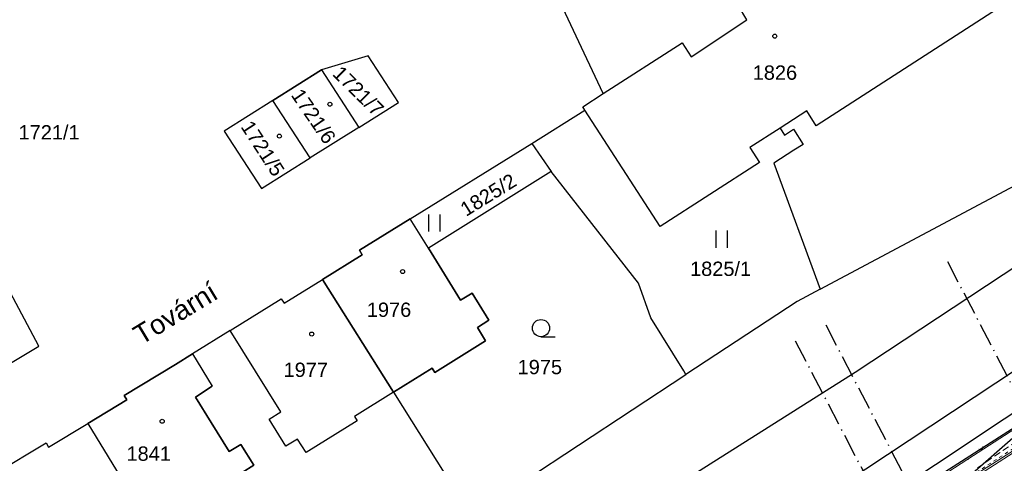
# Model space of a CAD drawing. Header units: metres. Extents: x -535942 to -530626, y -1087729 to -1086275.
# Tile 40 of 247: x -534435 to -534349, y -1086900 to -1086862. Entities that reach past the tile are written whole.
import ezdxf
from ezdxf.enums import TextEntityAlignment as Align

# ---------------------------------------------------------------- set-up
doc = ezdxf.new("R2010")
doc.units = ezdxf.units.M
for name, pattern in [('C_1', [0.6, 0.3, -0.3]), ('C_2', [0.9, 0.6, -0.3]), ('Čerchovaná 20mm', [3000, 2000, -500, 0, -500])]:
    doc.linetypes.add(name, pattern=pattern)
for name, color, linetype in [('18', 7, 'Continuous'), ('2', 7, 'Continuous'), ('23', 7, 'Continuous'), ('25', 7, 'Continuous'), ('_blok katastr', 7, 'Continuous'), ('_blok SS sítě', 7, 'Continuous'), ('_blok zaměření - nové', 7, 'Continuous'), ('_základy', 7, 'Continuous')]:
    doc.layers.add(name, color=color, linetype=linetype)
doc.layers.add('AG plyn', color=251, linetype='G_POTR_632_PN', lineweight=13)
doc.layers.add('AG silno NN', color=251, linetype='G_VED_660_PN', lineweight=13)
doc.layers.add('AG_revizni oblacek', color=111, linetype='Continuous', plot=False)
for name, color, linetype, true_color in [('BT_BPEJ', 7, 'Continuous', 0x7fffff), ('BT_hranice_parcel', 7, 'Continuous', 0x007f00), ('BT_mapove_znacky', 7, 'Continuous', 0x007f00), ('BT_prvky_mapy', 7, 'Continuous', 0x007f00), ('BT_text_parcel', 7, 'Continuous', 0x007f00), ('BT_vnitrni_kresby', 7, 'Continuous', 0x007f00)]:
    doc.layers.add(name, color=color, linetype=linetype, true_color=true_color)
doc.layers.add('BT_hranice_budov', color=7, linetype='Continuous', lineweight=30, true_color=0x007f00)
doc.styles.add('BT_text_mapy_m', font='arial.ttf', dxfattribs={"height": 5})
doc.styles.add('PM-Poznámka', font='ARIALN.TTF', dxfattribs={"width": 0.8})
doc.linetypes.add('G_POTR_632_PN', pattern='A,0.5,-1,2,-6.5,[13,hpfmlin.shx,S=1,R=0,X=0,Y=0],-6.5,2,-1,0.5', length=20)
doc.linetypes.add('G_VED_660_PN', pattern='A,0.5,-1,2,-6.5,[28,hpfmlin.shx,S=1,R=0,X=0,Y=0],-6.5,2,-1,0.5', length=20)
doc.dimstyles.new('RP_Poznámkový', dxfattribs={"dimscale": 0, "dimtxt": 2, "dimasz": 2, "dimexe": 0, "dimexo": 5, "dimgap": 0.5, "dimtad": 1, "dimzin": 1, "dimtxsty": 'PM-Poznámka', "dimblk": 'ARCHTICK', "dimcen": 2.5, "dimclrd": 256, "dimclre": 256, "dimclrt": 256, "dimadec": 5, "dimazin": 0, "dimtm": 1e-09, "dimtfac": 1, "dimtmove": 1, "dimatfit": 3, "dimldrblk": 'CLOSEDBLANK', "dimfxl": 10, "dimfxlon": 1, "dimtfill": 1, "dimlwd": 13, "dimlwe": 13, "dimarcsym": 0})

# ---------------------------------------------------------------- blocks, each defined once
blk = doc.blocks.new('BT_symbol_304')
at = {"layer": 'BT_mapove_znacky', "lineweight": -3}
blk.add_line((0, 0), (1.25, 0), dxfattribs=at)
blk.add_circle((0, 0.75), 0.75, dxfattribs=at)
blk = doc.blocks.new('BT_symbol_306')
at = {"layer": 'BT_mapove_znacky', "lineweight": -3}
for p, q in [((-0.5, 0), (-0.5, 1.5)), ((0.5, 0), (0.5, 1.5))]:
    blk.add_line(p, q, dxfattribs=at)
blk = doc.blocks.new('BT_symbol_404')
at = {"layer": 'BT_mapove_znacky', "lineweight": -3}
blk.add_circle((0, 0), 0.175, dxfattribs=at)
blk = doc.blocks.new('_KATASTR')
at = {"layer": 'BT_BPEJ', "lineweight": -3}
blk.add_lwpolyline([(-534567.99, -1086985.9), (-534456, -1086953), (-534436.78, -1086944.4), (-534394.5, -1086925.5), (-534377.62, -1086916.03), (-534353.5, -1086902.5), (-534344.98, -1086895.04), (-534338.35, -1086889.24), (-534337.5, -1086888.5), (-534101, -1086732), (-533977.7, -1086657.11), (-533966, -1086650), (-533802, -1086557.5)], dxfattribs=at)
at = {"layer": 'BT_hranice_budov', "lineweight": -3}
for points in [[(-534377.47, -1086863.61), (-534376.69, -1086864.85), (-534371.8, -1086861.61), (-534372.55, -1086860.38), (-534355.75, -1086849.58), (-534349, -1086860.06), (-534365.75, -1086870.87), (-534366.58, -1086869.58), (-534368.91, -1086871.08), (-534371.54, -1086872.78), (-534370.71, -1086874.07), (-534379.4, -1086879.67), (-534385.97, -1086869.52), (-534386.17, -1086869.21), (-534384.37, -1086868.05), (-534377.47, -1086863.61)], [(-534413.27, -1086868.66), (-534409.01, -1086865.98), (-534405.75, -1086871.02), (-534410.01, -1086873.69)], [(-534414.27, -1086876.37), (-534410.01, -1086873.69), (-534413.27, -1086868.66), (-534417.53, -1086871.34), (-534414.27, -1086876.37)], [(-534402.73, -1086894.16), (-534399.34, -1086892.06), (-534399.1, -1086892.44), (-534394.66, -1086889.68), (-534395.38, -1086888.51), (-534394.37, -1086887.88), (-534395.83, -1086885.51), (-534396.85, -1086886.13), (-534399.67, -1086881.56), (-534401.25, -1086879.01), (-534405.69, -1086881.76), (-534405.46, -1086882.15), (-534408.94, -1086884.31)], [(-534412.53, -1086886), (-534412.29, -1086886.38), (-534408.94, -1086884.31), (-534402.73, -1086894.16), (-534406.13, -1086896.28), (-534405.9, -1086896.67), (-534410.37, -1086899.45), (-534411.11, -1086898.26), (-534412.12, -1086898.89), (-534413.59, -1086896.52), (-534412.58, -1086895.89), (-534416.99, -1086888.77), (-534412.53, -1086886)], [(-534429.46, -1086896.9), (-534426.05, -1086894.84), (-534426.28, -1086894.45), (-534421.79, -1086891.74), (-534420.29, -1086890.81), (-534418.58, -1086893.63), (-534420.03, -1086894.59), (-534418.65, -1086896.82), (-534417.08, -1086899.36), (-534416.06, -1086898.73), (-534414.94, -1086900.55), (-534415.95, -1086901.18), (-534415.2, -1086902.4), (-534419.72, -1086905.14), (-534419.95, -1086904.76), (-534423.38, -1086906.84)], [(-534433.11, -1086898.58), (-534432.88, -1086898.96), (-534429.46, -1086896.9), (-534423.38, -1086906.84), (-534426.82, -1086908.93), (-534426.58, -1086909.31), (-534431.09, -1086912.05), (-534435.57, -1086904.63), (-534437.59, -1086901.28), (-534433.11, -1086898.58)]]:
    blk.add_lwpolyline(points, dxfattribs=at)
at = {"layer": 'BT_hranice_parcel', "lineweight": -3}
for points in [[(-533930.39, -1086626.94), (-533977.71, -1086657.09), (-534027.69, -1086688.36), (-534051.88, -1086704.35), (-534053, -1086704.99), (-534093.1, -1086730.54), (-534099.49, -1086734.79), (-534123.96, -1086749.86), (-534172.7, -1086780.69), (-534236.19, -1086822.11), (-534301.1, -1086864.48), (-534361.33, -1086904.52), (-534389.95, -1086921.75), (-534421.31, -1086936.84), (-534457.42, -1086954.5), (-534485.18, -1086964.81)], [(-534493.78, -1086969.89), (-534465.8, -1086959.93), (-534429.9, -1086944.73), (-534384.85, -1086920.69), (-534356.67, -1086902.53), (-534277.7, -1086851.96), (-534273.32, -1086849.11), (-534236.73, -1086825.56), (-534052.87, -1086705.47), (-533854.49, -1086591.17)], [(-534371.8, -1086861.61), (-534372.55, -1086860.38), (-534355.75, -1086849.58), (-534349, -1086860.06), (-534365.75, -1086870.87), (-534366.58, -1086869.58), (-534368.91, -1086871.08), (-534371.54, -1086872.78), (-534370.71, -1086874.07), (-534379.4, -1086879.67), (-534385.97, -1086869.52), (-534386.17, -1086869.21), (-534384.37, -1086868.05), (-534377.47, -1086863.61), (-534376.69, -1086864.85), (-534371.8, -1086861.61)], [(-534384.37, -1086868.05), (-534389.33, -1086857.5)], [(-534404.93, -1086864.76), (-534409.01, -1086865.98), (-534417.53, -1086871.34)], [(-534405.75, -1086871.02), (-534402.28, -1086868.84), (-534404.93, -1086864.76)], [(-534413.27, -1086868.66), (-534409.01, -1086865.98), (-534405.75, -1086871.02), (-534410.01, -1086873.69)], [(-534365.41, -1086885.16), (-534332.23, -1086867.5)], [(-534417.53, -1086871.34), (-534414.27, -1086876.37), (-534410.01, -1086873.69), (-534413.27, -1086868.66)], [(-534390.62, -1086872.41), (-534385.97, -1086869.52)], [(-534368.91, -1086871.08), (-534368.53, -1086871.68), (-534367.72, -1086871.17), (-534366.88, -1086872.5), (-534367.69, -1086873.02), (-534369.46, -1086874.13), (-534365.41, -1086885.16), (-534367.42, -1086886.23), (-534377.14, -1086892.62)], [(-534401.25, -1086879.01), (-534390.62, -1086872.41), (-534388.92, -1086874.87), (-534399.67, -1086881.56), (-534401.25, -1086879.01)], [(-534402.73, -1086894.16), (-534395.93, -1086904.96), (-534377.14, -1086892.62), (-534377.33, -1086892.31), (-534380.22, -1086887.65), (-534381.29, -1086884.62), (-534388.92, -1086874.87)], [(-534399.67, -1086881.56), (-534396.85, -1086886.13), (-534395.83, -1086885.51), (-534394.37, -1086887.88), (-534395.38, -1086888.51), (-534394.66, -1086889.68), (-534399.1, -1086892.44), (-534399.34, -1086892.06), (-534402.73, -1086894.16), (-534408.94, -1086884.31), (-534405.46, -1086882.15), (-534405.69, -1086881.76), (-534401.25, -1086879.01)], [(-534452.58, -1086887.68), (-534447.06, -1086898.13), (-534433.75, -1086890.15), (-534438.74, -1086880.75), (-534447.25, -1086884.87), (-534452.58, -1086887.68)], [(-534416.99, -1086888.77), (-534412.53, -1086886), (-534412.29, -1086886.38), (-534408.94, -1086884.31)], [(-534413.59, -1086896.52), (-534412.58, -1086895.89), (-534416.99, -1086888.77), (-534420.29, -1086890.81), (-534418.58, -1086893.63)], [(-534420.29, -1086890.81), (-534421.79, -1086891.74), (-534426.28, -1086894.45), (-534426.05, -1086894.84), (-534429.46, -1086896.9)], [(-534423.38, -1086906.84), (-534419.95, -1086904.76), (-534419.72, -1086905.14), (-534415.2, -1086902.4), (-534415.95, -1086901.18), (-534414.94, -1086900.55), (-534416.06, -1086898.73), (-534417.08, -1086899.36), (-534418.65, -1086896.82), (-534420.03, -1086894.59), (-534418.58, -1086893.63)], [(-534402.73, -1086894.16), (-534406.13, -1086896.28), (-534405.9, -1086896.67), (-534410.37, -1086899.45), (-534411.11, -1086898.26), (-534412.12, -1086898.89), (-534413.59, -1086896.52)], [(-534431.09, -1086912.05), (-534435.57, -1086904.63), (-534437.59, -1086901.28), (-534433.11, -1086898.58), (-534432.88, -1086898.96), (-534429.46, -1086896.9), (-534423.38, -1086906.84)]]:
    blk.add_lwpolyline(points, dxfattribs=at)
at = {"layer": 'BT_vnitrni_kresby', "lineweight": -3}
for points in [[(-534362.35, -1086892.42), (-534306.37, -1086855.45)], [(-534363.29, -1086902.12), (-534302.56, -1086861.97)], [(-534394.75, -1086912.9), (-534362.35, -1086892.42)]]:
    blk.add_lwpolyline(points, dxfattribs=at)
at = {"layer": 'BT_mapove_znacky', "lineweight": -3}
for name, p in [('BT_symbol_404', (-534369.37, -1086863.04)), ('BT_symbol_404', (-534408.28, -1086868.99)), ('BT_symbol_404', (-534412.7, -1086871.78)), ('BT_symbol_306', (-534399.13, -1086880.13)), ('BT_symbol_306', (-534374, -1086881.53)), ('BT_symbol_404', (-534401.92, -1086883.62)), ('BT_symbol_304', (-534389.82, -1086889.31)), ('BT_symbol_404', (-534409.87, -1086889.08)), ('BT_symbol_404', (-534422.95, -1086896.71))]:
    blk.add_blockref(name, p, dxfattribs=at)
at = {"layer": 'BT_prvky_mapy', "lineweight": -3, "style": 'BT_text_mapy_m'}
blk.add_text('Tovární', height=1.7, rotation=31.21, dxfattribs=at).set_placement((-534421.79, -1086887.26), align=Align.MIDDLE_CENTER)
at = {"layer": 'BT_text_parcel', "lineweight": -3, "style": 'BT_text_mapy_m'}
for s, rotation, p in [('1721/7', 315.48, (-534406.23, -1086868.28)), ('1721/6', 304.52, (-534410.22, -1086870.39)), ('1721/5', 303.03, (-534414.67, -1086873.19)), ('1825/2', 31.78, (-534394.1, -1086877.44))]:
    blk.add_text(s, height=1.25, rotation=rotation, dxfattribs=at).set_placement(p, align=Align.CENTER)
for s, p in [('1826', (-534371.3, -1086866.85)), ('1976', (-534405.05, -1086887.58)), ('1977', (-534412.33, -1086892.83)), ('1975', (-534391.86, -1086892.59)), ('1841', (-534426.07, -1086900.16))]:
    blk.add_text(s, height=1.25, dxfattribs=at).set_placement(p)
for s, p in [('1721/1', (-534432.84, -1086872.07)), ('1825/1', (-534374.11, -1086884))]:
    blk.add_text(s, height=1.25, dxfattribs=at).set_placement(p, align=Align.CENTER)
blk = doc.blocks.new('ss plyn')
at = {"layer": 'AG plyn', "color": 251, "lineweight": 15, "ltscale": 0.5}
blk.add_line((-534345.296, -1086897.221), (-534358.62, -1086905.657), dxfattribs=at)
blk = doc.blocks.new('SS nízké napětí')
at = {"layer": 'AG silno NN', "ltscale": 0.7}
blk.add_line((-534358.28624, -1086905.7313), (-534345.02561, -1086897.21431), dxfattribs=at)
blk = doc.blocks.new('Z212')
at = {"color": 0, "lineweight": -2}
for p, q in [((-0.21, 0.21), (0, 0)), ((0, 0), (0.21, 0.21))]:
    blk.add_line(p, q, dxfattribs=at)
blk = doc.blocks.new('Zaměření - zekan')
at = {"layer": '18', "color": 252, "lineweight": 15}
blk.add_point((-534352.48, -1086900.03), dxfattribs=at)
at = {"layer": '2', "color": 251, "linetype": 'C_1', "lineweight": 15}
blk.add_line((-534358.3, -1086905.41), (-534344.9, -1086896.76), dxfattribs=at)
at = {"layer": '23', "color": 252, "lineweight": 15}
for p, q in [((-534352.48, -1086900.03), (-534344.72, -1086895)), ((-534358.16, -1086903.66), (-534352.48, -1086900.03))]:
    blk.add_line(p, q, dxfattribs=at)
at = {"layer": '25', "color": 252, "linetype": 'C_2', "lineweight": 15}
blk.add_line((-534351.65, -1086900.78), (-534345.66, -1086896.72), dxfattribs=at)
at = {"layer": '23', "color": 252, "lineweight": 15, "rotation": 33}
blk.add_blockref('Z212', (-534351.23, -1086899.21), dxfattribs=at)
blk = doc.blocks.new('_ARCHTICK')
at = {"color": 0, "linetype": 'ByBlock', "const_width": 0.15}
blk.add_lwpolyline([(-0.5, -0.5), (0.5, 0.5)], dxfattribs=at)
blk = doc.blocks.new('*D80')
at = {"layer": 'AG_revizni oblacek', "linetype": 'Continuous', "lineweight": 13, "transparency": 16777216}
blk.add_arc((-534367.33, -1086974.04), 37.062, 0, 27.51345, dxfattribs=at)
at = {"layer": 'Defpoints', "color": 0, "transparency": 16777216}
for p in [(-534209.374, -1086891.766), (-534367.33, -1086974.04), (-534367.33, -1086974.04), (-534334.536, -1086974.04)]:
    blk.add_point(p, dxfattribs=at)
at = {"layer": 'AG_revizni oblacek', "lineweight": 13, "transparency": 16777216, "xscale": 2, "yscale": 2, "zscale": 2}
for p, rotation in [((-534334.46, -1086956.919), 117.5134533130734), ((-534330.268, -1086974.04), 270.0000000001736)]:
    blk.add_blockref('_ARCHTICK', p, dxfattribs=dict(at, rotation=rotation))
at = {"layer": 'AG_revizni oblacek', "lineweight": -3, "transparency": 16777216, "insert": (-534329.678, -1086964.822), "char_height": 2, "attachment_point": 5, "rotation": 283.75673, "style": 'PM-Poznámka', "bg_fill": 3, "box_fill_scale": 1.1, "bg_fill_color": 256, "bg_fill_true_color": 13158600, "bg_fill_transparency": 0}
blk.add_mtext('27,51345°', dxfattribs=at)
at = {"layer": 'Defpoints', "color": 0, "transparency": 16777216}
blk.add_point((-534330.742, -1086968.133), dxfattribs=at)
blk = doc.blocks.new('_ClosedBlank')
at = {"color": 0, "linetype": 'ByBlock', "lineweight": -2}
for p, q in [((-1, 0.167), (0, 0)), ((-1, 0.167), (-1, -0.167)), ((0, 0), (-1, -0.167))]:
    blk.add_line(p, q, dxfattribs=at)
blk = doc.blocks.new('A$Cf8a33a96')
at = {"layer": 'AG_revizni oblacek', "linetype": 'Čerchovaná 20mm'}
for p, q in [((34090, -9246), (34090, 67435)), ((37090, -9246), (37090, 67435)), ((49090, -9246), (49090, 67435))]:
    blk.add_line(p, q, dxfattribs=at)

msp = doc.modelspace()

# ---------------------------------------------------------------- block references
at = {"layer": '_blok SS sítě'}
msp.add_blockref('ss plyn', (0, 0), dxfattribs=at)
at = {"layer": '_blok zaměření - nové', "linetype": 'ByBlock'}
msp.add_blockref('Zaměření - zekan', (0, 0), dxfattribs=at)

# ---------------------------------------------------------------- next in the draw order: dimensions: what is measured, and where the dimension line sits
at = {"layer": 'AG_revizni oblacek', "color": 30, "lineweight": -3, "true_color": 0xf8991e}
dim = msp.add_angular_dim_2l(base=(-534330.74177, -1086968.13291), line1=((-534367.32998, -1086974.04001), (-534209.37411, -1086891.76624)), line2=((-534367.33, -1086974.04), (-534334.53597, -1086974.04)), dimstyle='RP_Poznámkový', override={"dimscale": 0}, dxfattribs=at)
dim.commit()
dim.dimension.update_dxf_attribs({"geometry": '*D80', "text_midpoint": (-534329.67806, -1086964.82195)})

# ---------------------------------------------------------------- next in the draw order: block references
at = {"layer": '_blok katastr', "lineweight": -3}
msp.add_blockref('_KATASTR', (0, 0), dxfattribs=at)
at = {"layer": '_blok SS sítě'}
msp.add_blockref('SS nízké napětí', (0, 0), dxfattribs=at)
at = {"layer": '_základy', "xscale": 0.001, "yscale": 0.001, "zscale": 0.001, "rotation": 27.51344999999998}
msp.add_blockref('A$Cf8a33a96', (-534366.759, -1086965.005), dxfattribs=at)

doc.saveas('drawing.dxf')
